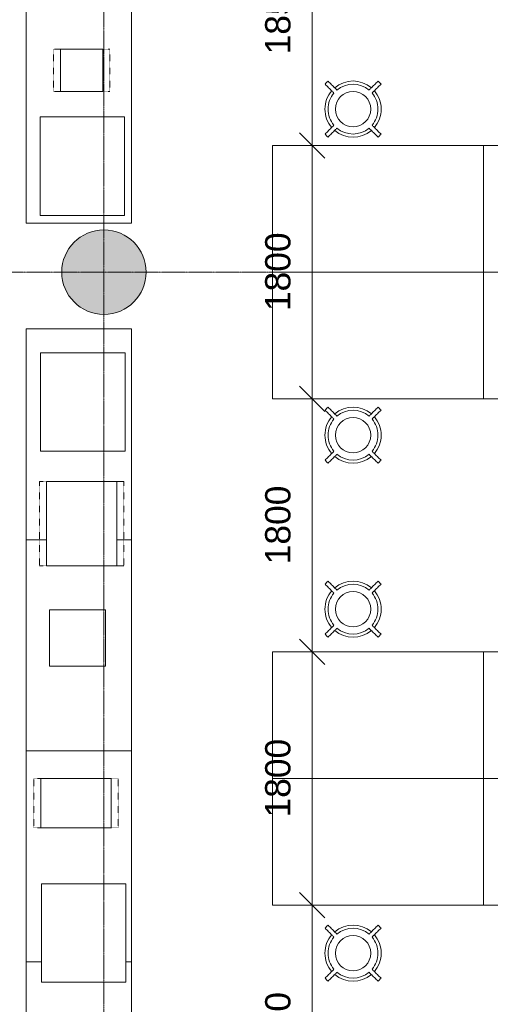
# Model space of a CAD drawing. Header units: millimetres. Extents: x -281 to 121694, y -16481 to 65128.
# Tile 133 of 256: x 9401 to 12748, y 38395 to 45395. Entities that reach past the tile are written whole.
import ezdxf

# ---------------------------------------------------------------- set-up
doc = ezdxf.new("R2010")
doc.units = ezdxf.units.MM
doc.linetypes.add('Grid Line', pattern=[12, 6, -2, 2, -2])
doc.linetypes.add('NLRS_Dash-0_6mm_Space-0_6mm_cpz', pattern=[1.2, 0.6, -0.6])
for name, color, linetype, lineweight in [('A--L$01A__Algemeen', 7, 'Continuous', 5), ('A--L$07A__Stramien', 1, 'Continuous', 5), ('A--L28__Hoofddraagconstructies', 3, 'Continuous', 5), ('A--L82__LosseGebruikersInvent', 1, 'Continuous', 5), ('A--L8__LosseInventaris', 1, 'Continuous', 5), ('A--M$01A__Algemeen', 1, 'Continuous', 5), ('A--M$01A__Algemeen-100', 1, 'Continuous', 5)]:
    doc.layers.add(name, color=color, linetype=linetype, lineweight=lineweight)
doc.styles.add('Arial_2', font='arial.ttf', dxfattribs={"height": 180})
doc.dimstyles.new('1_8mm', dxfattribs={"dimscale": 304.8, "dimtxt": 183.646692, "dimasz": 0.590551, "dimexe": 0.295276, "dimexo": 0.0625, "dimgap": 0.328084, "dimtad": 1, "dimdec": 0, "dimzin": 0, "dimdsep": 46, "dimtxsty": 'Arial_2', "dimblk1": 'OBLIQUE', "dimblk2": 'OBLIQUE', "dimsah": 1, "dimcen": 0.09, "dimdle": 0.295276, "dimazin": 0, "dimtfac": 1, "dimtdec": 4, "dimtix": 1, "dimtmove": 0, "dimatfit": 3, "dimfxl": 0.295276, "dimfxlon": 1, "dimtvp": 1, "dimtolj": 1, "dimtzin": 0, "dimarcsym": 2})

# ---------------------------------------------------------------- blocks, each defined once
blk = doc.blocks.new('TBR-B-BWK-C-BES-ARC-R25_rvt-1-L_80_ 13')
at = {"layer": 'A--L28__Hoofddraagconstructies'}
blk.add_hatch(color=21, dxfattribs=at).paths.add_polyline_path([(10000, 43300), (10058.5, 43305.8), (10114.8, 43322.8), (10166.7, 43350.6), (10212.1, 43387.9), (10249.4, 43433.3), (10277.2, 43485.2), (10294.2, 43541.5), (10300, 43600), (10294.2, 43658.5), (10277.2, 43714.8), (10249.4, 43766.7), (10212.1, 43812.1), (10166.7, 43849.4), (10114.8, 43877.2), (10058.5, 43894.2), (10000, 43900), (9941.5, 43894.2), (9885.2, 43877.2), (9833.3, 43849.4), (9787.9, 43812.1), (9750.6, 43766.7), (9722.8, 43714.8), (9705.8, 43658.5), (9700, 43600), (9705.8, 43541.5), (9725, 43481.2), (9750.6, 43433.3), (9787.9, 43387.9), (9833.3, 43350.6), (9885.2, 43322.8), (9941.5, 43305.8)])
at = {"layer": 'A--L28__Hoofddraagconstructies', "color": 241, "lineweight": 18}
for start, end in [(0, 180), (180, 360)]:
    blk.add_arc((10000, 43600), 300, start, end, dxfattribs=at)
blk = doc.blocks.new('NLRS_82_FU_UN_lab en spoel tafels_gen_kad - labtafel zonder onderkast dxbxh 900x1500x950-49224559-L_80_ 13')
at = {"layer": 'A--L$01A__Algemeen'}
for p, q in [((750, 262.7), (-750, 262.7)), ((-750, 262.7), (-750, -637.3)), ((750, -637.3), (750, 262.7)), ((-750, -637.3), (750, -637.3))]:
    blk.add_line(p, q, dxfattribs=at)
blk = doc.blocks.new('NLRS_82_FU_UN_lab en spoel tafels_gen_kad - labtafel zonder onderkast dxbxh 900x1500x950-V268-L_80_ 13')
at = {"layer": 'A--L$01A__Algemeen'}
for p, q in [((750, 637.3), (-750, 637.3)), ((-750, 637.3), (-750, -262.7)), ((750, -262.7), (750, 637.3)), ((-750, -262.7), (750, -262.7))]:
    blk.add_line(p, q, dxfattribs=at)
blk = doc.blocks.new('NLRS_82_FU_UN_lab en spoel tafels_gen_kad - labtafel zonder onderkast dxbxh 900x1800x950-V238-L_80_ 13')
at = {"layer": 'A--L$01A__Algemeen'}
for p, q in [((900, 262.7), (-900, 262.7)), ((-900, 262.7), (-900, -637.3)), ((900, -637.3), (900, 262.7)), ((-900, -637.3), (900, -637.3))]:
    blk.add_line(p, q, dxfattribs=at)
blk = doc.blocks.new('NLRS_82_FU_UN_lab en spoel tafels_gen_kad - labtafel zonder onderkast dxbxh 900x1800x950-V286-L_80_ 13')
at = {"layer": 'A--L$01A__Algemeen'}
for p, q in [((900, 262.7), (-900, 262.7)), ((900, -637.3), (900, 262.7)), ((-900, -637.3), (900, -637.3))]:
    blk.add_line(p, q, dxfattribs=at)
blk = doc.blocks.new('NLRS_82_FU_UN_lab en spoel tafels_gen_kad - labtafel dxbxh 750x1500x950-V306-L_80_ 13')
at = {"layer": 'A--L$01A__Algemeen'}
for p, q in [((750, 262.7), (-750, 262.7)), ((-750, 262.7), (-750, 153.6)), ((750, -487.3), (750, 262.7)), ((-750, -446.4), (-750, -487.3)), ((-750, -487.3), (750, -487.3))]:
    blk.add_line(p, q, dxfattribs=at)
blk = doc.blocks.new('NLRS_82_FU_UN_lab en spoel tafels_gen_kad - labtafel dxbxh 750x1500x950-V307-L_80_ 13')
at = {"layer": 'A--L$01A__Algemeen'}
for p, q in [((750, 262.7), (-750, 262.7)), ((-750, 262.7), (-750, -487.3)), ((750, 118.8), (750, 262.7)), ((750, -487.3), (750, -381.2)), ((-750, -487.3), (750, -487.3))]:
    blk.add_line(p, q, dxfattribs=at)
blk = doc.blocks.new('NLRS_82_FU_UN_lab en spoel tafels_gen_kad - labtafel dxbxh 750x1500x950-V308-L_80_ 13')
at = {"layer": 'A--L$01A__Algemeen'}
for p, q in [((750, 262.7), (-750, 262.7)), ((-750, 262.7), (-750, 118.8)), ((750, -487.3), (750, 262.7)), ((-750, -381.2), (-750, -487.3)), ((-750, -487.3), (750, -487.3))]:
    blk.add_line(p, q, dxfattribs=at)
blk = doc.blocks.new('NLRS_82_FU_UN_lab en spoel tafels_gen_kad - labtafel dxbxh 750x1800x950-V309-L_80_ 13')
at = {"layer": 'A--L$01A__Algemeen'}
for p, q in [((900, 262.7), (-900, 262.7)), ((-900, 262.7), (-900, -487.3)), ((900, 153.6), (900, 262.7)), ((-900, -487.3), (900, -487.3)), ((900, -487.3), (900, -446.4))]:
    blk.add_line(p, q, dxfattribs=at)
blk = doc.blocks.new('NLRS_82_FU_UN_lab en spoel tafels_gen_kad - labtafel dxbxh 750x1800x950-V312-L_80_ 13')
at = {"layer": 'A--L$01A__Algemeen'}
for p, q in [((900, 262.7), (-900, 262.7)), ((-900, 262.7), (-900, -487.3)), ((900, 35), (900, 262.7)), ((900, -487.3), (900, -265)), ((-900, -487.3), (900, -487.3))]:
    blk.add_line(p, q, dxfattribs=at)
blk = doc.blocks.new('NLRS_82_FU_LB_kruk za_emeco_cpz - NLRS_82_FU_LB_kruk za_emeco_cpz_776 hoog-51084104-L_80_ 13')
at = {"layer": 'A--L82__LosseGebruikersInvent'}
for radius, start, end in [(266.9, 131.77787, 138.22213), (200, 49.3282, 130.6718), (177.1, 49.85869, 130.14131), (266.9, 41.77787, 48.22213), (200, 139.31532, 180), (177.1, 139.85869, 180), (125.7, 360, 180), (177.1, 360, 40.14131), (200, 0, 40.68468), (177.1, 180, 220.14131), (125.7, 180, 360), (177.1, 319.85869, 360), (200, 180, 220.68468), (200, 319.31532, 360), (177.1, 229.85869, 310.14131), (266.9, 221.77787, 228.22213), (200, 229.3282, 310.6718), (266.9, 311.77787, 318.22213)]:
    blk.add_arc((0, 0), radius, start, end, dxfattribs=at)
for points, knots in [([(-199, 177.8), (-194.8, 173.6), (-182.1, 160.8), (-165.1, 143.9), (-150.2, 129), (-141.8, 120.5), (-137.5, 116.3), (-135.4, 114.2)], [-1, -1, -1, -1, -0.8, -0.4, -0.2, -0.1, 0, 0, 0, 0]), ([(-114.2, 135.4), (-118.4, 139.6), (-131.2, 152.4), (-152.4, 173.6), (-169.3, 190.5), (-177.8, 199)], [-1, -1, -1, -1, -0.8, -0.4, 0, 0, 0, 0]), ([(177.8, 199), (173.6, 194.8), (160.8, 182.1), (143.9, 165.1), (129, 150.2), (120.5, 141.8), (116.3, 137.5), (114.2, 135.4)], [-1, -1, -1, -1, -0.8, -0.4, -0.2, -0.1, 0, 0, 0, 0]), ([(135.4, 114.2), (139.6, 118.4), (152.4, 131.2), (173.6, 152.4), (190.5, 169.3), (199, 177.8)], [-1, -1, -1, -1, -0.8, -0.4, 0, 0, 0, 0]), ([(-135.4, -114.2), (-139.6, -118.4), (-152.4, -131.2), (-173.6, -152.4), (-190.5, -169.3), (-199, -177.8)], [-1, -1, -1, -1, -0.8, -0.4, 0, 0, 0, 0]), ([(-177.8, -199), (-173.6, -194.8), (-160.8, -182.1), (-143.9, -165.1), (-129, -150.2), (-120.5, -141.8), (-116.3, -137.5), (-114.2, -135.4)], [-1, -1, -1, -1, -0.8, -0.4, -0.2, -0.1, 0, 0, 0, 0]), ([(114.2, -135.4), (118.4, -139.6), (131.2, -152.4), (152.4, -173.6), (169.3, -190.5), (177.8, -199)], [-1, -1, -1, -1, -0.8, -0.4, 0, 0, 0, 0]), ([(199, -177.8), (194.8, -173.6), (182.1, -160.8), (165.1, -143.9), (150.2, -129), (141.8, -120.5), (137.5, -116.3), (135.4, -114.2)], [-1, -1, -1, -1, -0.8, -0.4, -0.2, -0.1, 0, 0, 0, 0])]:
    blk.add_open_spline(points, degree=3, knots=knots, dxfattribs=at)
blk = doc.blocks.new('NLRS_82_FU_LB_kruk za_emeco_cpz - NLRS_82_FU_LB_kruk za_emeco_cpz_776 hoog-49409176-L_80_ 13')
at = {"layer": 'A--L82__LosseGebruikersInvent'}
for radius, start, end in [(266.9, 131.77787, 138.22213), (200, 49.3282, 130.6718), (177.1, 49.85869, 130.14131), (266.9, 41.77787, 48.22213), (200, 139.31532, 180), (177.1, 139.85869, 180), (125.7, 360, 180), (177.1, 360, 40.14131), (200, 360, 40.68468), (200, 180, 220.68468), (125.7, 180, 360), (177.1, 319.85869, 360), (200, 319.31532, 360), (177.1, 180, 220.14131), (177.1, 229.85869, 310.14131), (266.9, 221.77787, 228.22213), (200, 229.3282, 310.6718), (266.9, 311.77787, 318.22213)]:
    blk.add_arc((0, 0), radius, start, end, dxfattribs=at)
for points, knots in [([(-199, 177.8), (-194.8, 173.6), (-182.1, 160.8), (-165.1, 143.9), (-150.2, 129), (-141.8, 120.5), (-137.5, 116.3), (-135.4, 114.2)], [-1, -1, -1, -1, -0.8, -0.4, -0.2, -0.1, 0, 0, 0, 0]), ([(-114.2, 135.4), (-118.4, 139.6), (-131.2, 152.4), (-152.4, 173.6), (-169.3, 190.5), (-177.8, 199)], [-1, -1, -1, -1, -0.8, -0.4, 0, 0, 0, 0]), ([(177.8, 199), (173.6, 194.8), (160.8, 182.1), (143.9, 165.1), (129, 150.2), (120.5, 141.8), (116.3, 137.5), (114.2, 135.4)], [-1, -1, -1, -1, -0.8, -0.4, -0.2, -0.1, 0, 0, 0, 0]), ([(135.4, 114.2), (139.6, 118.4), (152.4, 131.2), (173.6, 152.4), (190.5, 169.3), (199, 177.8)], [-1, -1, -1, -1, -0.8, -0.4, 0, 0, 0, 0]), ([(-135.4, -114.2), (-139.6, -118.4), (-152.4, -131.2), (-173.6, -152.4), (-190.5, -169.3), (-199, -177.8)], [-1, -1, -1, -1, -0.8, -0.4, 0, 0, 0, 0]), ([(-177.8, -199), (-173.6, -194.8), (-160.8, -182.1), (-143.9, -165.1), (-129, -150.2), (-120.5, -141.8), (-116.3, -137.5), (-114.2, -135.4)], [-1, -1, -1, -1, -0.8, -0.4, -0.2, -0.1, 0, 0, 0, 0]), ([(114.2, -135.4), (118.4, -139.6), (131.2, -152.4), (152.4, -173.6), (169.3, -190.5), (177.8, -199)], [-1, -1, -1, -1, -0.8, -0.4, 0, 0, 0, 0]), ([(199, -177.8), (194.8, -173.6), (182.1, -160.8), (165.1, -143.9), (150.2, -129), (141.8, -120.5), (137.5, -116.3), (135.4, -114.2)], [-1, -1, -1, -1, -0.8, -0.4, -0.2, -0.1, 0, 0, 0, 0])]:
    blk.add_open_spline(points, degree=3, knots=knots, dxfattribs=at)
blk = doc.blocks.new('NLRS_82_SE_LB_laboratorium apparaat space reservation_gen_cpz - lab apparaat_tafelniveau-57701553-L_80_ 13')
at = {"layer": 'A--L8__LosseInventaris', "linetype": 'NLRS_Dash-0_6mm_Space-0_6mm_cpz'}
for p, q in [((-300, 175), (300, 175)), ((-300, 175), (-300, -175)), ((300, 175), (300, -175)), ((-300, -175), (300, -175))]:
    blk.add_line(p, q, dxfattribs=at)
at = {"layer": 'A--L8__LosseInventaris'}
for p, q in [((250, 175), (-250, 175)), ((-250, 175), (-250, -175)), ((250, -175), (250, 175)), ((-250, -175), (250, -175))]:
    blk.add_line(p, q, dxfattribs=at)
blk = doc.blocks.new('NLRS_82_SE_LB_laboratorium apparaat space reservation_gen_cpz - lab apparaat_tafelniveau-57701554-L_80_ 13')
at = {"layer": 'A--L8__LosseInventaris'}
for p, q in [((300, 350), (-300, 350)), ((-300, 350), (-300, -350)), ((300, -350), (300, 350)), ((-300, -350), (300, -350))]:
    blk.add_line(p, q, dxfattribs=at)
at = {"layer": 'A--L8__LosseInventaris', "linetype": 'NLRS_Dash-0_6mm_Space-0_6mm_cpz'}
for p, q in [((-300, 350), (300, 350)), ((-300, 350), (-300, -350)), ((300, 350), (300, -350)), ((-300, -350), (300, -350))]:
    blk.add_line(p, q, dxfattribs=at)
blk = doc.blocks.new('NLRS_82_SE_LB_laboratorium apparaat space reservation_gen_cpz - lab apparaat_tafelniveau-57701555-L_80_ 13')
at = {"layer": 'A--L8__LosseInventaris'}
for p, q in [((300, 350), (-300, 350)), ((-300, 350), (-300, -350)), ((300, -350), (300, 350)), ((-300, -350), (300, -350))]:
    blk.add_line(p, q, dxfattribs=at)
at = {"layer": 'A--L8__LosseInventaris', "linetype": 'NLRS_Dash-0_6mm_Space-0_6mm_cpz'}
for p, q in [((-300, 350), (300, 350)), ((-300, 350), (-300, -350)), ((300, 350), (300, -350)), ((-300, -350), (300, -350))]:
    blk.add_line(p, q, dxfattribs=at)
blk = doc.blocks.new('NLRS_82_SE_LB_laboratorium apparaat space reservation_gen_cpz - lab apparaat_tafelniveau-57701556-L_80_ 13')
at = {"layer": 'A--L8__LosseInventaris', "linetype": 'NLRS_Dash-0_6mm_Space-0_6mm_cpz'}
for p, q in [((-300, 300), (300, 300)), ((-300, 300), (-300, -300)), ((300, 300), (300, -300)), ((-300, -300), (300, -300))]:
    blk.add_line(p, q, dxfattribs=at)
at = {"layer": 'A--L8__LosseInventaris'}
for p, q in [((250, 300), (-250, 300)), ((-250, 300), (-250, -300)), ((250, -300), (250, 300)), ((-250, -300), (250, -300))]:
    blk.add_line(p, q, dxfattribs=at)
blk = doc.blocks.new('NLRS_82_SE_LB_laboratorium apparaat space reservation_gen_cpz - lab apparaat_tafelniveau-57701557-L_80_ 13')
at = {"layer": 'A--L8__LosseInventaris'}
for p, q in [((200, 200), (-200, 200)), ((-200, 200), (-200, -200)), ((200, -200), (200, 200)), ((-200, -200), (200, -200))]:
    blk.add_line(p, q, dxfattribs=at)
at = {"layer": 'A--L8__LosseInventaris', "linetype": 'NLRS_Dash-0_6mm_Space-0_6mm_cpz'}
for p, q in [((-200, 200), (200, 200)), ((-200, 200), (-200, -200)), ((200, 200), (200, -200)), ((-200, -200), (200, -200))]:
    blk.add_line(p, q, dxfattribs=at)
blk = doc.blocks.new('NLRS_82_SE_LB_laboratorium apparaat space reservation_gen_cpz - lab apparaat_tafelniveau-57701566-L_80_ 13')
at = {"layer": 'A--L8__LosseInventaris'}
for p, q in [((300, 350), (-300, 350)), ((-300, 350), (-300, -350)), ((300, -350), (300, 350)), ((-300, -350), (300, -350))]:
    blk.add_line(p, q, dxfattribs=at)
at = {"layer": 'A--L8__LosseInventaris', "linetype": 'NLRS_Dash-0_6mm_Space-0_6mm_cpz'}
for p, q in [((-300, 350), (300, 350)), ((-300, 350), (-300, -350)), ((300, 350), (300, -350)), ((-300, -350), (300, -350))]:
    blk.add_line(p, q, dxfattribs=at)
blk = doc.blocks.new('NLRS_82_SE_LB_laboratorium apparaat space reservation_gen_cpz - lab apparaat_tafelniveau-57701568-L_80_ 13')
at = {"layer": 'A--L8__LosseInventaris', "linetype": 'NLRS_Dash-0_6mm_Space-0_6mm_cpz'}
for p, q in [((-200, 150), (200, 150)), ((-200, 150), (-200, -150)), ((200, 150), (200, -150)), ((-200, -150), (200, -150))]:
    blk.add_line(p, q, dxfattribs=at)
at = {"layer": 'A--L8__LosseInventaris'}
for p, q in [((150, 150), (-150, 150)), ((-150, 150), (-150, -150)), ((150, -150), (150, 150)), ((-150, -150), (150, -150))]:
    blk.add_line(p, q, dxfattribs=at)
blk = doc.blocks.new('DIMBLOCK120-L_80_ 13')
at = {"layer": 'A--M$01A__Algemeen-100'}
for p, q in [((11480, 39100), (11390, 39190)), ((11480, 39100), (11390, 39100)), ((11480, 37300), (11480, 39100)), ((11480, 39100), (11570, 39010)), ((11480, 39100), (11570, 39100)), ((11480, 37300), (11390, 37390)), ((11480, 37300), (11390, 37300)), ((11480, 37300), (11570, 37210)), ((11480, 37300), (11570, 37300))]:
    blk.add_line(p, q, dxfattribs=at)
at = {"layer": 'A--M$01A__Algemeen-100', "color": 0, "insert": (11146.3, 37923.1), "char_height": 180, "width": 664.518, "attachment_point": 1, "rotation": 90, "line_spacing_factor": 0.941778, "style": 'Arial_2'}
blk.add_mtext('1800', dxfattribs=at)
blk = doc.blocks.new('_Oblique')
at = {"color": 0, "linetype": 'ByBlock', "lineweight": -2}
blk.add_line((-0.5, -0.5), (0.5, 0.5), dxfattribs=at)
blk = doc.blocks.new('DIMBLOCK121-L_80_ 13')
at = {"layer": 'A--M$01A__Algemeen-100'}
for p, q in [((11480, 40900), (11390, 40990)), ((11480, 40900), (11390, 40900)), ((11480, 39100), (11480, 40900)), ((11480, 40900), (11570, 40810)), ((11480, 40900), (11570, 40900)), ((11480, 39100), (11390, 39190)), ((11480, 39100), (11390, 39100)), ((11480, 39100), (11570, 39010)), ((11480, 39100), (11570, 39100))]:
    blk.add_line(p, q, dxfattribs=at)
at = {"layer": 'A--M$01A__Algemeen-100', "color": 0, "insert": (11146.3, 39723.1), "char_height": 180, "width": 664.518, "attachment_point": 1, "rotation": 90, "line_spacing_factor": 0.941778, "style": 'Arial_2'}
blk.add_mtext('1800', dxfattribs=at)
blk = doc.blocks.new('DIMBLOCK122-L_80_ 13')
at = {"layer": 'A--M$01A__Algemeen-100'}
for p, q in [((11480, 42700), (11390, 42790)), ((11480, 42700), (11390, 42700)), ((11480, 40900), (11480, 42700)), ((11480, 42700), (11570, 42610)), ((11480, 42700), (11570, 42700)), ((11480, 40900), (11390, 40990)), ((11480, 40900), (11390, 40900)), ((11480, 40900), (11570, 40810)), ((11480, 40900), (11570, 40900))]:
    blk.add_line(p, q, dxfattribs=at)
at = {"layer": 'A--M$01A__Algemeen-100', "color": 0, "insert": (11146.3, 41523.1), "char_height": 180, "width": 664.518, "attachment_point": 1, "rotation": 90, "line_spacing_factor": 0.941778, "style": 'Arial_2'}
blk.add_mtext('1800', dxfattribs=at)
blk = doc.blocks.new('DIMBLOCK123-L_80_ 13')
at = {"layer": 'A--M$01A__Algemeen-100'}
for p, q in [((11480, 44500), (11390, 44590)), ((11480, 44500), (11390, 44500)), ((11480, 42700), (11480, 44500)), ((11480, 44500), (11570, 44410)), ((11480, 44500), (11570, 44500)), ((11480, 42700), (11390, 42790)), ((11480, 42700), (11390, 42700)), ((11480, 42700), (11570, 42610)), ((11480, 42700), (11570, 42700))]:
    blk.add_line(p, q, dxfattribs=at)
at = {"layer": 'A--M$01A__Algemeen-100', "color": 0, "insert": (11146.3, 43323.1), "char_height": 180, "width": 664.518, "attachment_point": 1, "rotation": 90, "line_spacing_factor": 0.941778, "style": 'Arial_2'}
blk.add_mtext('1800', dxfattribs=at)
blk = doc.blocks.new('DIMBLOCK124-L_80_ 13')
at = {"layer": 'A--M$01A__Algemeen-100'}
for p, q in [((11480, 46350), (11390, 46440)), ((11480, 46350), (11390, 46350)), ((11480, 44500), (11480, 46350)), ((11480, 46350), (11570, 46260)), ((11480, 46350), (11570, 46350)), ((11480, 44500), (11390, 44590)), ((11480, 44500), (11390, 44500)), ((11480, 44500), (11570, 44410)), ((11480, 44500), (11570, 44500))]:
    blk.add_line(p, q, dxfattribs=at)
at = {"layer": 'A--M$01A__Algemeen-100', "color": 0, "insert": (11146.3, 45148.1), "char_height": 180, "width": 664.518, "attachment_point": 1, "rotation": 90, "line_spacing_factor": 0.941778, "style": 'Arial_2'}
blk.add_mtext('1850', dxfattribs=at)

msp = doc.modelspace()

# ---------------------------------------------------------------- linework, layer by layer
at = {"layer": 'A--L$07A__Stramien', "linetype": 'Grid Line'}
for p, q in [((10000, 64428.4), (10000, 5044.8)), ((100373, 43600), (-281.1, 43600))]:
    msp.add_line(p, q, dxfattribs=at)

# ---------------------------------------------------------------- block references
at = {"lineweight": 5}
msp.add_blockref('TBR-B-BWK-C-BES-ARC-R25_rvt-1-L_80_ 13', (0, 0), dxfattribs=at)
at = {"layer": 'A--L82__LosseGebruikersInvent'}
for name, p, rotation in [('NLRS_82_FU_UN_lab en spoel tafels_gen_kad - labtafel dxbxh 750x1800x950-V312-L_80_ 13', (9709.8, 44848.5), 89.9999999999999), ('NLRS_82_FU_UN_lab en spoel tafels_gen_kad - labtafel dxbxh 750x1500x950-V308-L_80_ 13', (9709.8, 42447), 89.9999999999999), ('NLRS_82_FU_UN_lab en spoel tafels_gen_kad - labtafel dxbxh 750x1500x950-V307-L_80_ 13', (9709.8, 40947), 89.9999999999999), ('NLRS_82_FU_UN_lab en spoel tafels_gen_kad - labtafel zonder onderkast dxbxh 900x1800x950-V286-L_80_ 13', (13599.9, 40262.7), 180), ('NLRS_82_FU_UN_lab en spoel tafels_gen_kad - labtafel dxbxh 750x1500x950-V306-L_80_ 13', (9709.8, 39447), 89.9999999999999), ('NLRS_82_FU_UN_lab en spoel tafels_gen_kad - labtafel dxbxh 750x1800x950-V309-L_80_ 13', (9709.8, 37797), 89.9999999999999)]:
    msp.add_blockref(name, p, dxfattribs=dict(at, rotation=rotation))
for name, p in [('NLRS_82_FU_LB_kruk za_emeco_cpz - NLRS_82_FU_LB_kruk za_emeco_cpz_776 hoog-51084104-L_80_ 13', (11771.3, 44759)), ('NLRS_82_FU_UN_lab en spoel tafels_gen_kad - labtafel zonder onderkast dxbxh 900x1500x950-V268-L_80_ 13', (11949.9, 43862.7)), ('NLRS_82_FU_UN_lab en spoel tafels_gen_kad - labtafel zonder onderkast dxbxh 900x1500x950-V268-L_80_ 13', (13449.9, 43862.7)), ('NLRS_82_FU_UN_lab en spoel tafels_gen_kad - labtafel zonder onderkast dxbxh 900x1500x950-49224559-L_80_ 13', (11949.9, 43337.3)), ('NLRS_82_FU_UN_lab en spoel tafels_gen_kad - labtafel zonder onderkast dxbxh 900x1500x950-49224559-L_80_ 13', (13449.9, 43337.3)), ('NLRS_82_FU_LB_kruk za_emeco_cpz - NLRS_82_FU_LB_kruk za_emeco_cpz_776 hoog-49409176-L_80_ 13', (11771.3, 42441)), ('NLRS_82_FU_LB_kruk za_emeco_cpz - NLRS_82_FU_LB_kruk za_emeco_cpz_776 hoog-49409176-L_80_ 13', (11771.3, 41204)), ('NLRS_82_FU_UN_lab en spoel tafels_gen_kad - labtafel zonder onderkast dxbxh 900x1500x950-V268-L_80_ 13', (11949.9, 40262.7)), ('NLRS_82_FU_UN_lab en spoel tafels_gen_kad - labtafel zonder onderkast dxbxh 900x1500x950-49224559-L_80_ 13', (11949.9, 39737.3)), ('NLRS_82_FU_UN_lab en spoel tafels_gen_kad - labtafel zonder onderkast dxbxh 900x1800x950-V238-L_80_ 13', (13599.9, 39737.3)), ('NLRS_82_FU_LB_kruk za_emeco_cpz - NLRS_82_FU_LB_kruk za_emeco_cpz_776 hoog-51084104-L_80_ 13', (11771.3, 38758.5))]:
    msp.add_blockref(name, p, dxfattribs=at)
at = {"layer": 'A--L8__LosseInventaris', "linetype": 'NLRS_Dash-0_6mm_Space-0_6mm_cpz', "rotation": 180}
for name, p in [('NLRS_82_SE_LB_laboratorium apparaat space reservation_gen_cpz - lab apparaat_tafelniveau-57701568-L_80_ 13', (9842.2, 45034.5)), ('NLRS_82_SE_LB_laboratorium apparaat space reservation_gen_cpz - lab apparaat_tafelniveau-57701566-L_80_ 13', (9847.1, 44353.9)), ('NLRS_82_SE_LB_laboratorium apparaat space reservation_gen_cpz - lab apparaat_tafelniveau-57701554-L_80_ 13', (9850, 42676.2)), ('NLRS_82_SE_LB_laboratorium apparaat space reservation_gen_cpz - lab apparaat_tafelniveau-57701556-L_80_ 13', (9841, 41812.7)), ('NLRS_82_SE_LB_laboratorium apparaat space reservation_gen_cpz - lab apparaat_tafelniveau-57701557-L_80_ 13', (9812, 40999.2)), ('NLRS_82_SE_LB_laboratorium apparaat space reservation_gen_cpz - lab apparaat_tafelniveau-57701553-L_80_ 13', (9802.5, 39825)), ('NLRS_82_SE_LB_laboratorium apparaat space reservation_gen_cpz - lab apparaat_tafelniveau-57701555-L_80_ 13', (9856.2, 38902))]:
    msp.add_blockref(name, p, dxfattribs=at)

# ---------------------------------------------------------------- dimensions: what is measured, and where the dimension line sits
at = {"layer": 'A--M$01A__Algemeen'}
for base, p1, p2, override, picture, middle in [((11480, 46350), (11390, 44500), (11390, 46350), {"dimpost": '<>', "dimfxl": 1850}, 'DIMBLOCK124-L_80_ 13', (11288.1, 45425)), ((11480, 44500), (11390, 42700), (11390, 44500), {"dimpost": '<>', "dimfxl": 1800}, 'DIMBLOCK123-L_80_ 13', (11288.1, 43600)), ((11480, 42700), (11390, 40900), (11390, 42700), {"dimpost": '<>', "dimfxl": 1800}, 'DIMBLOCK122-L_80_ 13', (11288.1, 41800)), ((11480, 40900), (11390, 39100), (11390, 40900), {"dimpost": '<>', "dimfxl": 1800}, 'DIMBLOCK121-L_80_ 13', (11288.1, 40000)), ((11480, 39100), (11390, 37300), (11390, 39100), {"dimpost": '<>', "dimfxl": 1800}, 'DIMBLOCK120-L_80_ 13', (11288.1, 38200))]:
    dim = msp.add_linear_dim(base=base, p1=p1, p2=p2, angle=90, dimstyle='1_8mm', override=override, dxfattribs=at)
    dim.commit()
    dim.dimension.update_dxf_attribs({"geometry": picture, "text_midpoint": middle})

doc.saveas('drawing.dxf')
